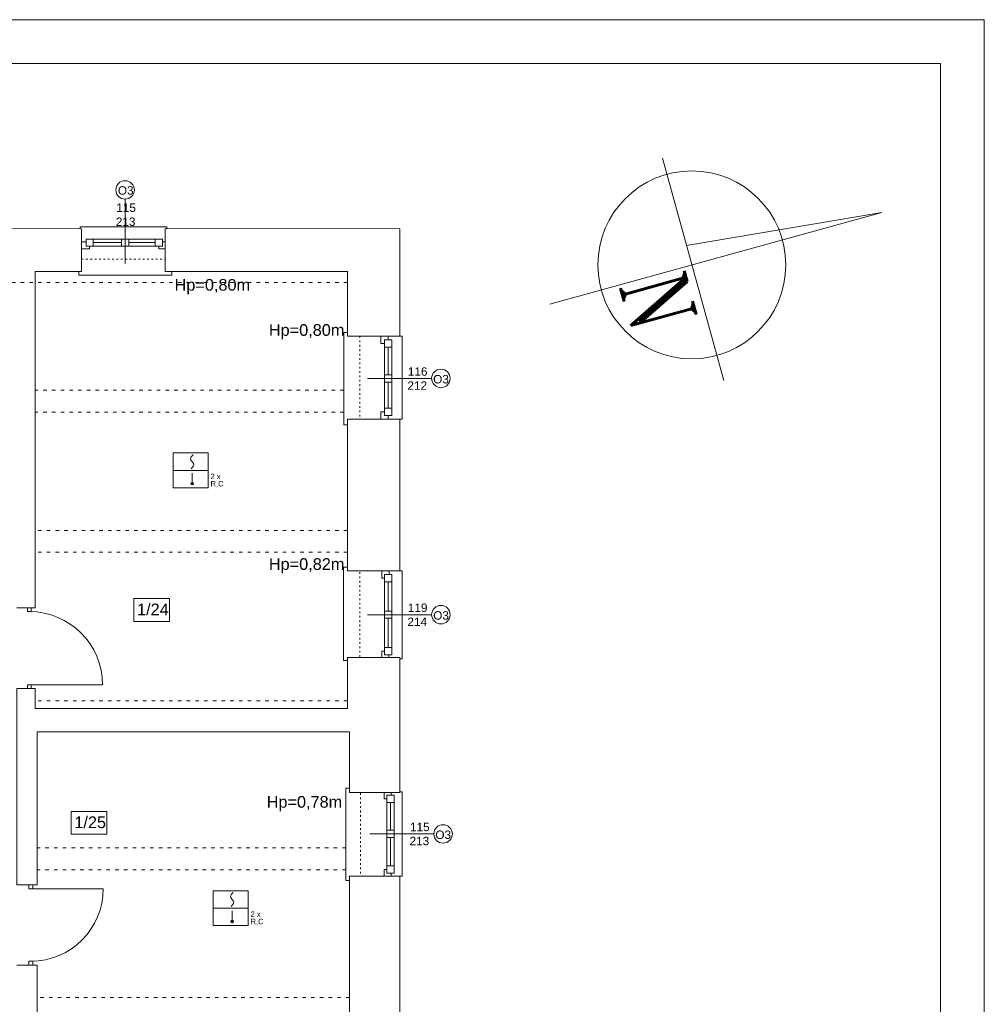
# Model space of a CAD drawing. Header units: centimetres. Extents: x 74437 to 92332, y -37016 to -3432.
# Tile 38 of 68: x 81541 to 82866, y -21193 to -19842. Entities that reach past the tile are written whole.
import ezdxf

# ---------------------------------------------------------------- set-up
doc = ezdxf.new("R2010")
doc.units = ezdxf.units.CM
doc.header["$LTSCALE"] = 0.02
doc.linetypes.add('ACAD_ISO03W100', pattern=[30, 12, -18])
doc.layers.get('0').update_dxf_attribs({"color": 8, "lineweight": 13})
for name, color, linetype, lineweight in [('_pk_tabelka', 7, 'Continuous', 15), ('Linia SSP', 7, 'Continuous', 35), ('LINIE PRZEKROJOWE', 8, 'Continuous', 13), ('OPISY', 8, 'Continuous', 13), ('stolarka', 8, 'Continuous', 13), ('WIDOK', 8, 'Continuous', 13)]:
    doc.layers.add(name, color=color, linetype=linetype, lineweight=lineweight)
doc.styles.add('ROMANS-POTROJNY-0-8-W', font='ROMANT.SHX', dxfattribs={"width": 0.8})
doc.styles.get("Standard").update_dxf_attribs({"font": 'arial.ttf', "height": 12})

# ---------------------------------------------------------------- blocks, each defined once
blk = doc.blocks.new('*U3')
at = {"layer": 'stolarka', "transparency": 33554684}
blk.add_lwpolyline([(5, 0), (5, 95)], dxfattribs=at)
for points in [[(0, 2.5), (0, -2.5), (5, -2.5), (5, 2.5)], [(100, -2.5), (105, -2.5), (105, 2.5), (100, 2.5)]]:
    blk.add_lwpolyline(points, close=True, dxfattribs=at)
blk.add_arc((5, 0), 95, 0, 90, dxfattribs=at)
blk = doc.blocks.new('PIK-B12X0207')
at = {"lineweight": 20}
for p, q in [((0, 403), (-41, 0)), ((0, -301), (0, 403)), ((-226, 0), (245, 0))]:
    blk.add_line(p, q, dxfattribs=at)
blk.add_circle((0, 0), 192, dxfattribs=at)
at = {"lineweight": 20, "style": 'ROMANS-POTROJNY-0-8-W', "width": 0.8}
blk.add_text('N', height=135, dxfattribs=at).set_placement((-1.9, -153.2))

msp = doc.modelspace()

# ---------------------------------------------------------------- hatches: boundary and pattern name
at = {"layer": 'Linia SSP', "lineweight": 5}
for points in [[(81779.6, -20478.8, 1), (81776.1, -20478.8, 1)], [(81834.4, -21079.8, 1), (81830.9, -21079.8, 1)]]:
    msp.add_hatch(color=256, dxfattribs=at).paths.add_polyline_path(points)

# ---------------------------------------------------------------- linework, layer by layer
for points in [[(81623.9, -20128.7), (81623.9, -20126), (81743.1, -20126), (81743.1, -20128.6)], [(81622, -20187.6), (81622, -20187.6), (81622, -20192.6), (81745, -20192.6), (81750, -20192.6), (81750, -20187.6)], [(81991, -20276.3), (81991, -20271.3), (81986, -20271.3), (81986, -20398.1), (81986, -20398), (81991, -20398)], [(82063, -20276.3), (82066, -20276.3), (82066, -20390.3), (82063, -20390.3)], [(81991, -20598.6), (81991, -20593.6), (81985.7, -20593.6), (81985.7, -20716.7), (81985.7, -20721.7), (81991, -20721.7)], [(82063, -20598.6), (82066, -20598.6), (82066, -20719.4), (82063, -20719.4)], [(81993.9, -20901.6), (81993.9, -20896.6), (81988.9, -20896.6), (81988.9, -21023.6), (81988.9, -21023.4), (81993.9, -21023.4)], [(82063, -20901.6), (82066, -20901.6), (82066, -21017.7), (82063, -21017.7)]]:
    msp.add_lwpolyline(points)
at = {"layer": '_pk_tabelka', "color": 7, "ltscale": 3}
for p, q in [((82865.7, -19841.8), (74455.7, -19841.8)), ((82865.7, -19841.8), (82865.7, -24041.8)), ((82805.7, -19901.8), (74705.7, -19901.8)), ((82805.7, -19901.8), (82805.7, -23981.8))]:
    msp.add_line(p, q, dxfattribs=at)
at = {"layer": 'Linia SSP', "linetype": 'Continuous', "lineweight": 5}
for p, q in [((81775.6, -20444.6), (81776, -20443)), ((81776, -20446.2), (81775.6, -20444.6)), ((81776, -20443), (81777.2, -20441.2)), ((81776.9, -20447.5), (81776, -20446.2)), ((81777.2, -20447.9), (81776.9, -20447.5)), ((81777.2, -20441.2), (81779.1, -20439)), ((81777.8, -20448.6), (81777.2, -20447.9)), ((81777.8, -20448.6), (81778.4, -20449.3)), ((81778.4, -20449.3), (81778.7, -20449.8)), ((81778.7, -20449.8), (81779.6, -20451.1)), ((81778.4, -20456.1), (81776.5, -20458.3)), ((81779.6, -20454.3), (81778.4, -20456.1)), ((81779.6, -20451.1), (81780, -20452.7)), ((81780, -20452.7), (81779.6, -20454.3)), ((81830.5, -21045.5), (81830.9, -21043.9)), ((81830.9, -21047.1), (81830.5, -21045.5)), ((81830.9, -21043.9), (81832, -21042.1)), ((81832, -21042.1), (81834, -21039.9)), ((81831.7, -21048.4), (81830.9, -21047.1)), ((81833.3, -21057.1), (81831.3, -21059.3)), ((81832, -21048.9), (81831.7, -21048.4)), ((81832.7, -21049.6), (81832, -21048.9)), ((81832.7, -21049.6), (81833.3, -21050.3)), ((81833.3, -21050.3), (81833.6, -21050.8)), ((81834.4, -21055.3), (81833.3, -21057.1)), ((81833.6, -21050.8), (81834.4, -21052.1)), ((81834.4, -21052.1), (81834.8, -21053.7)), ((81834.8, -21053.7), (81834.4, -21055.3))]:
    msp.add_line(p, q, dxfattribs=at)
at = {"layer": 'Linia SSP', "lineweight": 5}
for p, q in [((81751.9, -20460.5), (81799.7, -20460.5)), ((81777.8, -20464.3), (81777.8, -20478.8)), ((81806.8, -21061.4), (81854.5, -21061.4)), ((81832.7, -21065.3), (81832.7, -21079.8))]:
    msp.add_line(p, q, dxfattribs=at)
for points in [[(81751.9, -20436.6), (81799.7, -20436.6), (81799.7, -20484.4), (81751.9, -20484.4)], [(81806.8, -21037.6), (81854.5, -21037.6), (81854.5, -21085.3), (81806.8, -21085.3)]]:
    msp.add_lwpolyline(points, close=True, dxfattribs=at)
for centre in [(81777.8, -20478.8), (81832.7, -21079.8)]:
    msp.add_circle(centre, 1.75, dxfattribs=at)
at = {"layer": 'LINIE PRZEKROJOWE'}
for points in [[(81096, -20128.8), (81544.9, -20128.6)], [(81625.9, -20128.7), (81544.9, -20128.6)], [(81562, -20187.6), (81625.9, -20187.6), (81625.9, -20128.7)], [(82063, -20276.3), (82063, -20128.8), (81740.9, -20128.6)], [(81740.9, -20187.6), (81740.9, -20187.6), (81740.9, -20128.6)], [(81562, -20649.1), (81562, -20187.6)], [(81625.9, -20187.6), (81562, -20187.6), (81562, -20187.6)], [(81625.9, -20187.6), (81562, -20187.6)], [(81991, -20276.3), (81991, -20187.6), (81740.9, -20187.6)], [(81991, -20276.3), (82063, -20276.3)], [(81991, -20598.6), (81991, -20390.3)], [(81991, -20598.6), (81991, -20390.3)], [(81991, -20598.6), (81991, -20390.3), (82063, -20390.3)], [(82063, -20598.6), (82063, -20390.3)], [(81991, -20598.6), (82063, -20598.6)], [(81536.9, -20649.1), (81562, -20649.1)], [(81562, -20787.6), (81991, -20787.6), (81991, -20717.6)], [(81991, -20783.3), (81991, -20717.6)], [(81991, -20787.6), (81991, -20717.6), (82063, -20717.6)], [(82063, -20902.6), (82063, -20717.6)], [(81536.9, -21029.6), (81536.9, -20760.1), (81562, -20760.1)], [(81562, -20787.6), (81562, -20760.1)], [(81994, -20902.6), (81994, -20819.6), (81565, -20819.6)], [(81565, -21029.6), (81565, -20819.6)], [(81994, -20819.6), (81994, -20902.6), (82063, -20902.6)], [(81994, -21017.6), (81994, -21222.2)], [(81994, -21222.2), (81994, -21017.6)], [(81994, -21017.6), (82063, -21017.6)], [(82063, -21222.2), (82063, -21017.7)], [(81565, -21029.6), (81536.9, -21029.6)], [(81565, -21139.6), (81536.9, -21139.6)], [(81565, -21228.6), (81565, -21139.6)]]:
    msp.add_lwpolyline(points, dxfattribs=at)
at = {"layer": 'OPISY'}
for points in [[(81685.7, -20088.2), (81685.7, -20176.3)], [(82106.7, -20334.3), (82018.6, -20334.3)], [(82106.7, -20658.6), (82018.6, -20658.6)], [(82109.7, -20959.6), (82021.6, -20959.6)]]:
    msp.add_lwpolyline(points, dxfattribs=at)
for points in [[(81697.6, -20636.6), (81746.7, -20636.6), (81746.7, -20667.9), (81697.6, -20667.9)], [(81611.5, -20928.8), (81660.7, -20928.8), (81660.7, -20960.1), (81611.5, -20960.1)]]:
    msp.add_lwpolyline(points, close=True, dxfattribs=at)
for centre in [(81685.7, -20075.5), (82119.4, -20334.3), (82119.4, -20658.6), (82122.4, -20959.6)]:
    msp.add_circle(centre, 12.7, dxfattribs=at)
at = {"layer": 'stolarka'}
for points in [[(81632, -20146.6), (81625.9, -20146.6)], [(81625.9, -20156.6), (81637, -20156.6), (81637, -20152.9)], [(81737, -20142.9), (81642, -20142.9)], [(81680.7, -20147.9), (81642, -20147.9)], [(81737, -20152.9), (81642, -20152.9)], [(81727, -20147.9), (81690.7, -20147.9)], [(81732, -20152.9), (81732, -20156.6), (81740.9, -20156.6)], [(81740.9, -20146.6), (81737, -20146.6)], [(82042, -20286.3), (82037, -20286.3), (82037, -20276.3), (82047, -20276.3), (82047, -20281.3)], [(82042, -20281.3), (82042, -20385.3)], [(82052, -20281.3), (82052, -20385.3)], [(82047, -20291.3), (82047, -20329.3)], [(82047, -20339.3), (82047, -20375.3)], [(82047, -20385.3), (82047, -20390.3), (82037, -20390.3), (82037, -20380.3), (82042, -20380.3)], [(82042, -20608.6), (82038.3, -20608.6), (82038.3, -20598.6), (82048.3, -20598.6), (82048.3, -20603.6)], [(82042, -20609.6), (82042, -20713.6)], [(82052, -20609.6), (82052, -20713.6)], [(82047, -20613.6), (82047, -20653.6)], [(82047, -20663.6), (82047, -20703.6)], [(82038.3, -20717.6), (82038.3, -20708.6), (82042, -20708.6)], [(82047.9, -20713.6), (82047.9, -20717.6)], [(82045, -20911.6), (82041.3, -20911.6), (82041.3, -20902.6)], [(82045, -20909.6), (82045, -21013.6)], [(82051.3, -20902.6), (82051.3, -20906.6)], [(82055, -20909.6), (82055, -21013.6)], [(82050, -20916.6), (82050, -20954.6)], [(82050, -20964.6), (82050, -21003.6)], [(82041.3, -21017.6), (82041.3, -21008.6), (82045, -21008.6)], [(82051.3, -21013.6), (82051.3, -21017.6)]]:
    msp.add_lwpolyline(points, dxfattribs=at)
for points in [[(81642, -20142.9), (81632, -20142.9), (81632, -20152.9), (81642, -20152.9)], [(81690.7, -20142.9), (81680.7, -20142.9), (81680.7, -20152.9), (81690.7, -20152.9)], [(81737, -20142.9), (81727, -20142.9), (81727, -20152.9), (81737, -20152.9)], [(82052, -20281.3), (82052, -20291.3), (82042, -20291.3), (82042, -20281.3)], [(82052, -20329.3), (82052, -20339.3), (82042, -20339.3), (82042, -20329.3)], [(82052, -20375.3), (82052, -20385.3), (82042, -20385.3), (82042, -20375.3)], [(82052, -20603.6), (82052, -20613.6), (82042, -20613.6), (82042, -20603.6)], [(82052, -20653.6), (82052, -20663.6), (82042, -20663.6), (82042, -20653.6)], [(82052, -20703.6), (82052, -20713.6), (82042, -20713.6), (82042, -20703.6)], [(82055, -20906.6), (82055, -20916.6), (82045, -20916.6), (82045, -20906.6)], [(82055, -20954.6), (82055, -20964.6), (82045, -20964.6), (82045, -20954.6)], [(82055, -21003.6), (82055, -21013.6), (82045, -21013.6), (82045, -21003.6)]]:
    msp.add_lwpolyline(points, close=True, dxfattribs=at)
at = {"layer": 'WIDOK', "linetype": 'ACAD_ISO03W100', "ltscale": 10}
for points in [[(81625.9, -20170.6), (81740.9, -20170.6)], [(82008, -20276.3), (82008, -20390.3)], [(82008, -20716.7), (82008, -20598.6)], [(82009, -20903.6), (82009, -21017.6)]]:
    msp.add_lwpolyline(points, dxfattribs=at)
at = {"layer": 'WIDOK', "linetype": 'ACAD_ISO03W100', "ltscale": 20}
for points in [[(81991, -20202.7), (80720, -20202.7)], [(81986, -20350.6), (81562, -20350.6)], [(81986, -20380.6), (81562, -20380.6)], [(81991, -20542.9), (81562, -20542.9)], [(81991, -20572.9), (81562, -20572.9)], [(81991, -20777), (81562, -20777)], [(81988.9, -20978.7), (81565, -20978.7)], [(81988.9, -21008.7), (81565, -21008.7)], [(81994, -21184.2), (81565, -21184.2)]]:
    msp.add_lwpolyline(points, dxfattribs=at)

# ---------------------------------------------------------------- block references
at = {"xscale": 0.6719999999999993, "yscale": 0.6719999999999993, "zscale": 0.08399999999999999, "rotation": 285.44611478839}
msp.add_blockref('PIK-B12X0207', (82464, -20178.4), dxfattribs=at)
at = {"layer": 'stolarka', "transparency": 33554684, "rotation": 270}
for p, xscale, yscale, zscale in [((81554.2, -20760.1), -1.057330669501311, 1.057330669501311, 1.057330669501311), ((81556.2, -21029.6), 1.047619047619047, 1.047619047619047, 1.047619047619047)]:
    msp.add_blockref('*U3', p, dxfattribs=dict(at, xscale=xscale, yscale=yscale, zscale=zscale))

# ---------------------------------------------------------------- texts
at = {"layer": 'Linia SSP', "lineweight": 5}
for s, p in [('2 x', (81803, -20472.5)), ('R,C', (81803, -20482.5)), ('2 x', (81857.9, -21073.5)), ('R,C', (81857.9, -21083.5))]:
    msp.add_text(s, height=7.46, dxfattribs=at).set_placement(p)
at = {"layer": 'OPISY', "ltscale": 0.15}
for s, p in [('Hp=0,80m', (81753.6, -20213.8)), ('Hp=0,80m', (81883.1, -20275.8)), ('Hp=0,82m', (81883.1, -20597.1)), ('Hp=0,78m', (81880.1, -20923.6))]:
    msp.add_text(s, height=16, dxfattribs=at).set_placement(p)
at = {"layer": 'OPISY'}
for s, insert, char_height, width, attachment_point in [('\\pi-3.6114;O3', (81679.4, -20070.4), 11.574, 12.831, 1), ('\\pi-3.6114;O3', (82112.4, -20341.3), 11.574, 12.831, 7), ('{\\fArial|b0|i0|c238|p34;1/24}', (81702.1, -20643.4), 16, 260.963, 1), ('\\pi-3.6114;O3', (82112.4, -20665.6), 11.574, 12.831, 7), ('{\\fArial|b0|i0|c238|p34;1/25}', (81616, -20935.6), 16, 260.963, 1), ('\\pi-3.6114;O3', (82115.4, -20966.7), 11.574, 12.831, 7)]:
    msp.add_mtext(s, dxfattribs=dict(at, insert=insert, char_height=char_height, width=width, attachment_point=attachment_point))
at = {"layer": 'stolarka', "char_height": 11.574, "width": 12.831}
for s, insert, attachment_point in [('\\pi-5.8694;115\\P\\pi-6.4694;213', (81679.4, -20094.1), 1), ('\\pi-5.822;116\\P\\pi-6.4102;212', (82079.8, -20349.9), 7), ('\\pi-5.8378;119\\P\\pi-6.4457;214', (82079.8, -20674.2), 7), ('\\pi-5.8694;115\\P\\pi-6.4694;213', (82082.8, -20975.3), 7)]:
    msp.add_mtext(s, dxfattribs=dict(at, insert=insert, attachment_point=attachment_point))

doc.saveas('drawing.dxf')
